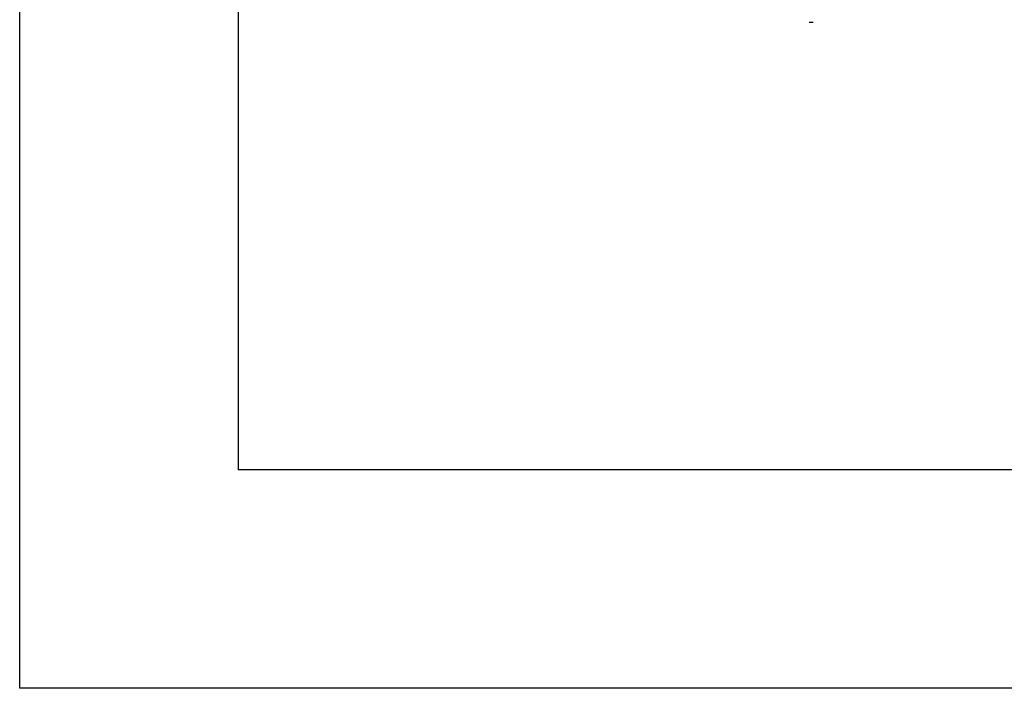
# Model space of a CAD drawing. Header units: metres. Extents: x 1704 to 4131, y 3282 to 4241.
# Tile 29 of 78: x 2244.01 to 2253.03, y 4207.31 to 4213.43. Entities that reach past the tile are written whole.
import ezdxf

# ---------------------------------------------------------------- set-up
doc = ezdxf.new("R2010")
doc.units = ezdxf.units.M
doc.layers.add('Dibujo', color=7, linetype='Continuous')
doc.layers.add('P', color=250, linetype='Continuous', lineweight=100)

msp = doc.modelspace()

# ---------------------------------------------------------------- linework, layer by layer
at = {"layer": 'Dibujo', "color": 0, "linetype": 'ByBlock'}
for p, q in [((2244.0098, 4207.3141), (2244.0098, 4237.0141)), ((2246.0098, 4235.0141), (2246.0098, 4209.3141)), ((2263.0098, 4209.3141), (2246.0098, 4209.3141)), ((2265.0098, 4207.3141), (2244.0098, 4207.3141))]:
    msp.add_line(p, q, dxfattribs=at)
at = {"layer": 'P', "color": 0, "linetype": 'Continuous'}
msp.add_lwpolyline([(2251.258, 4213.4123), (2251.258, 4213.403)], dxfattribs=at)

doc.saveas('drawing.dxf')
